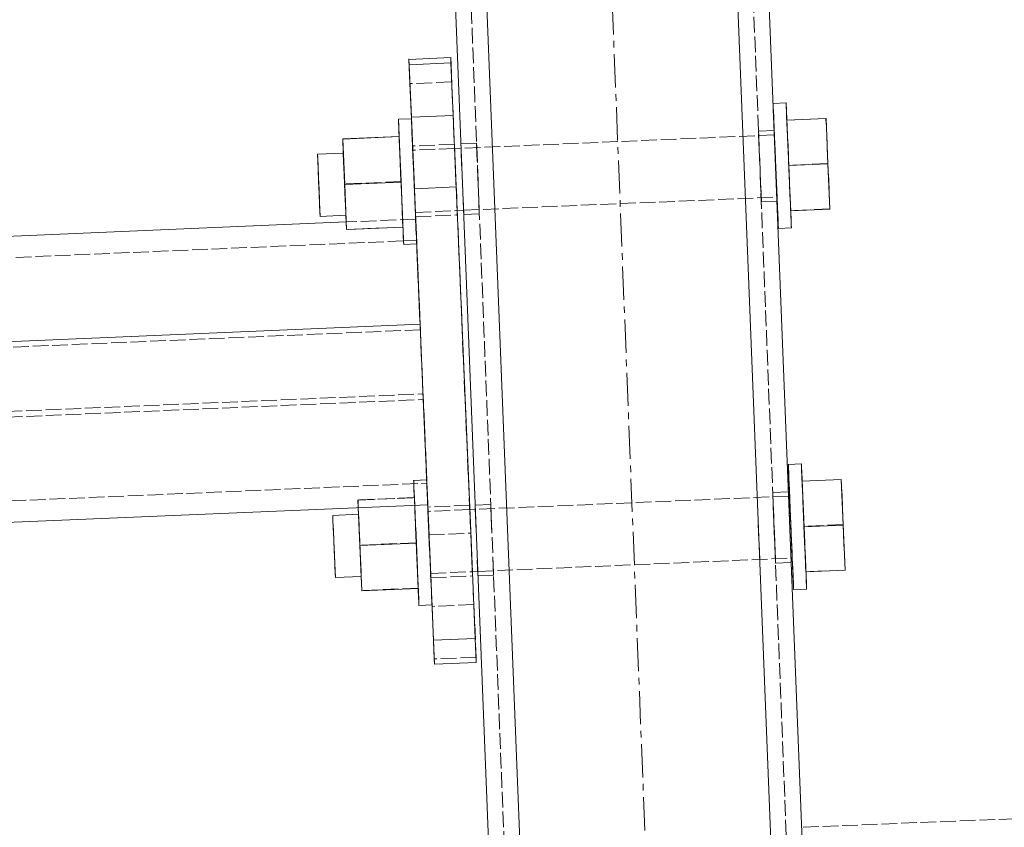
# Model space of a CAD drawing. Header units: millimetres. Extents: x -15129 to 9171, y -18789 to 5877.
# Tile 208 of 256: x -8928 to -8740, y -2895 to -2741. Entities that reach past the tile are written whole.
import ezdxf

# ---------------------------------------------------------------- set-up
doc = ezdxf.new("R2010")
doc.units = ezdxf.units.MM
doc.linetypes.add('ACAD_ISO02W100', pattern=[15, 12, -3])
doc.linetypes.add('CENTER', pattern=[50.8, 31.75, -6.35, 6.35, -6.35])
for name, color, linetype in [('AS_Belki', 145, 'Continuous'), ('AS_Blachy', 30, 'Continuous'), ('AS_Sciany betonowe', 252, 'Continuous'), ('AS_Sruby', 9, 'Continuous')]:
    doc.layers.add(name, color=color, linetype=linetype)

msp = doc.modelspace()

# ---------------------------------------------------------------- linework, layer by layer
at = {"color": 5, "linetype": 'CENTER', "lineweight": 13, "ltscale": 0.2}
msp.add_line((-8901.04, -544.33, -8591.48), (-8771.97, -3818.38, 51965.58), dxfattribs=at)
at = {"layer": 'AS_Belki', "color": 145, "linetype": 'Continuous', "lineweight": 13, "ltscale": 0.25}
for p, q in [((-8777.93, -3057.92), (-8858.55, -1012.88)), ((-8852.55, -1012.65), (-8772.17, -3051.69)), ((-8912.51, -1015.01), (-8832.12, -3054.05)), ((-8825.89, -3059.81), (-8906.51, -1014.77)), ((-8865.47, -2779.42), (-9723.66, -2815.81)), ((-8851.33, -2798.97), (-9732.8, -2836.34)), ((-8849.87, -2833.5), (-8850.6, -2816.24)), ((-9731.34, -2870.88), (-8849.87, -2833.5))]:
    msp.add_line(p, q, dxfattribs=at)
at = {"layer": 'AS_Belki', "color": 84, "linetype": 'ACAD_ISO02W100', "lineweight": 13, "ltscale": 0.25}
for p, q in [((-8855.55, -1012.76), (-8775.17, -3051.8)), ((-8909.51, -1014.89), (-8829.12, -3053.93)), ((-8783.59, -2761.95), (-8786.59, -2762.07)), ((-8786.56, -2762.9), (-8786.59, -2762.07)), ((-8786.56, -2762.9), (-8786.59, -2762.07)), ((-8786.59, -2762.07), (-8786.56, -2762.79)), ((-8786.39, -2767.05), (-8786.56, -2762.79)), ((-8786.56, -2762.9), (-8786.46, -2765.32)), ((-8783.59, -2761.95), (-8783.56, -2762.67)), ((-8783.56, -2762.77), (-8783.59, -2761.95)), ((-8783.56, -2762.67), (-8783.39, -2766.93)), ((-8783.46, -2765.19), (-8783.56, -2762.77)), ((-8840.54, -2764.36), (-8843.54, -2764.49)), ((-8843.54, -2764.49), (-8843.51, -2765.21)), ((-8843.54, -2764.49), (-8843.5, -2765.31)), ((-8843.34, -2769.47), (-8843.51, -2765.21)), ((-8840.54, -2764.36), (-8840.51, -2765.08)), ((-8840.54, -2764.36), (-8840.51, -2765.19)), ((-8840.51, -2765.08), (-8840.34, -2769.34)), ((-8786.18, -2772.36), (-8786.39, -2767.05)), ((-8840.34, -2769.34), (-8840.04, -2777.07)), ((-8786.25, -2770.62), (-8786.09, -2774.78)), ((-8786.05, -2775.6), (-8786.18, -2772.36)), ((-8783.18, -2772.23), (-8783.06, -2775.48)), ((-8843, -2778.02), (-8843.13, -2774.77)), ((-8840.13, -2774.65), (-8840.01, -2777.89)), ((-8786.05, -2775.6), (-8786.09, -2774.78)), ((-8786.09, -2774.78), (-8786.08, -2774.88)), ((-8786.08, -2774.88), (-8786.05, -2775.6)), ((-8783.09, -2774.76), (-8783.09, -2774.65)), ((-8783.06, -2775.48), (-8783.09, -2774.76)), ((-8786.05, -2775.6), (-8783.06, -2775.48)), ((-8843.04, -2777.19), (-8843.03, -2777.3)), ((-8843.03, -2777.3), (-8843, -2778.02)), ((-8843, -2778.02), (-8840.01, -2777.89)), ((-8840.04, -2777.07), (-8840.01, -2777.89)), ((-8840.03, -2777.17), (-8840.04, -2777.07)), ((-8840.01, -2777.89), (-8840.03, -2777.17)), ((-8852.19, -2778.86), (-8865.47, -2779.42)), ((-8850.73, -2813.39), (-8852.19, -2778.86)), ((-8851.99, -2783.61), (-8852.19, -2778.86)), ((-8854.51, -2783.06), (-9730.98, -2820.22)), ((-8852.02, -2782.96), (-8854.51, -2783.06)), ((-8852.02, -2782.96), (-8851.99, -2783.61)), ((-8852.02, -2782.96), (-8851.28, -2800.05)), ((-8851.33, -2798.97), (-8851.99, -2783.61)), ((-8851.28, -2800.05), (-9732.75, -2837.42)), ((-9732.23, -2849.69), (-8850.78, -2812.31)), ((-8850.04, -2829.4), (-8850.78, -2812.31)), ((-9732.2, -2850.77), (-8850.73, -2813.39)), ((-8849.87, -2833.5), (-8850.73, -2813.39)), ((-9731.51, -2866.78), (-8850.04, -2829.4)), ((-8780.87, -2831.03), (-8783.86, -2831.16)), ((-8783.83, -2831.98), (-8783.86, -2831.16)), ((-8783.86, -2831.16), (-8783.84, -2831.87)), ((-8780.83, -2831.85), (-8780.87, -2831.03)), ((-8780.84, -2831.75), (-8780.87, -2831.03)), ((-8837.82, -2833.44), (-8840.81, -2833.57)), ((-8837.79, -2834.16), (-8837.82, -2833.44)), ((-8837.82, -2833.44), (-8837.78, -2834.27)), ((-8786.36, -2843.99), (-8786.83, -2832.11)), ((-8783.67, -2836.13), (-8783.84, -2831.87)), ((-8783.36, -2843.86), (-8783.83, -2831.98)), ((-8780.84, -2831.75), (-8780.67, -2836.01)), ((-8780.74, -2834.27), (-8780.83, -2831.85)), ((-8840.81, -2833.57), (-8840.78, -2834.39)), ((-8840.81, -2833.57), (-8840.78, -2834.29)), ((-8840.62, -2838.55), (-8840.78, -2834.29)), ((-8840.78, -2834.39), (-8840.69, -2836.81)), ((-8837.79, -2834.16), (-8837.62, -2838.42)), ((-8783.53, -2839.7), (-8783.74, -2834.4)), ((-8783.53, -2839.7), (-8783.36, -2843.86)), ((-8783.46, -2841.44), (-8783.33, -2844.68)), ((-8780.46, -2841.31), (-8780.33, -2844.56)), ((-8840.28, -2847.1), (-8840.41, -2843.85)), ((-8837.41, -2843.73), (-8837.28, -2846.97)), ((-8783.36, -2843.86), (-8783.36, -2843.96)), ((-8783.36, -2843.96), (-8783.33, -2844.68)), ((-8783.33, -2844.68), (-8780.33, -2844.56)), ((-8780.36, -2843.84), (-8780.37, -2843.73)), ((-8780.33, -2844.56), (-8780.36, -2843.84)), ((-8840.31, -2846.28), (-8840.31, -2846.38)), ((-8840.31, -2846.38), (-8840.28, -2847.1)), ((-8837.31, -2846.25), (-8837.32, -2846.15)), ((-8837.31, -2846.25), (-8837.28, -2846.97)), ((-8840.28, -2847.1), (-8837.28, -2846.97))]:
    msp.add_line(p, q, dxfattribs=at)
at = {"layer": 'AS_Blachy', "color": 145, "linetype": 'Continuous', "lineweight": 13, "ltscale": 0.25}
for p, q in [((-8845.49, -2747.98), (-8853.48, -2748.32)), ((-8853.43, -2749.35), (-8853.48, -2748.19)), ((-8853.48, -2748.19), (-8853.48, -2748.32)), ((-8853.48, -2748.32), (-8853.28, -2752.96)), ((-8845.44, -2749.01), (-8845.49, -2747.98)), ((-8853.43, -2749.35), (-8845.44, -2749.01)), ((-8853, -2759.4), (-8853.43, -2749.35)), ((-8845.01, -2759.06), (-8845.44, -2749.01)), ((-8853.28, -2752.96), (-8853, -2759.68)), ((-8853, -2759.4), (-8845.01, -2759.06)), ((-8852.74, -2765.49), (-8853, -2759.4)), ((-8844.75, -2765.15), (-8845.01, -2759.06)), ((-8852.42, -2773.06), (-8852.74, -2765.49)), ((-8844.56, -2769.67), (-8844.75, -2765.15)), ((-8844.43, -2772.73), (-8844.56, -2769.67)), ((-8844.43, -2772.73), (-8852.42, -2773.06)), ((-8850.6, -2816.24), (-8852.42, -2773.06)), ((-8841.65, -2838.59), (-8844.43, -2772.73)), ((-8848.78, -2859.41), (-8849.87, -2833.5)), ((-8840.78, -2859.07), (-8841.65, -2838.59)), ((-8849.06, -2852.96), (-8849.06, -2852.79)), ((-8849.06, -2852.96), (-8848.63, -2863.01)), ((-8848.78, -2859.41), (-8840.78, -2859.07)), ((-8848.58, -2864.04), (-8848.78, -2859.41)), ((-8840.59, -2863.7), (-8840.78, -2859.07)), ((-8848.63, -2863.01), (-8848.58, -2864.04)), ((-8848.58, -2864.04), (-8840.59, -2863.7))]:
    msp.add_line(p, q, dxfattribs=at)
at = {"layer": 'AS_Blachy', "color": 84, "linetype": 'ACAD_ISO02W100', "lineweight": 13, "ltscale": 0.25}
for p, q in [((-8845.49, -2747.98), (-8845.29, -2752.62)), ((-8845.29, -2752.62), (-8853.28, -2752.96)), ((-8841.65, -2838.96), (-8845.29, -2752.62)), ((-8852.19, -2778.86), (-8853, -2759.68)), ((-8852.78, -2764.88), (-8852.74, -2765.6)), ((-8852.64, -2768.12), (-8852.78, -2764.88)), ((-8844.78, -2764.54), (-8852.77, -2764.88)), ((-8852.74, -2765.6), (-8852.56, -2769.86)), ((-8844.78, -2764.54), (-8844.75, -2765.26)), ((-8844.76, -2765.01), (-8844.78, -2764.54)), ((-8844.65, -2767.79), (-8844.76, -2765.01)), ((-8844.75, -2765.26), (-8844.57, -2769.52)), ((-8852.41, -2773.43), (-8852.64, -2768.12)), ((-8844.42, -2773.09), (-8844.65, -2767.79)), ((-8852.56, -2769.86), (-8852.34, -2775.16)), ((-8844.57, -2769.52), (-8844.34, -2774.83)), ((-8844.24, -2777.29), (-8844.42, -2773.09)), ((-8852.23, -2777.69), (-8852.41, -2773.43)), ((-8844.34, -2774.83), (-8844.21, -2778.07)), ((-8852.34, -2775.16), (-8852.2, -2778.41)), ((-8852.2, -2778.41), (-8852.23, -2777.69)), ((-8852.2, -2778.41), (-8844.21, -2778.07)), ((-8844.24, -2777.29), (-8844.24, -2777.35)), ((-8844.21, -2778.07), (-8844.24, -2777.35)), ((-8852.19, -2778.86), (-8852.02, -2782.96)), ((-8850.08, -2828.75), (-8850.73, -2813.39)), ((-8850.08, -2828.75), (-8850.06, -2829.41)), ((-8849.95, -2831.9), (-8850.06, -2829.41)), ((-8849.88, -2833.5), (-8849.64, -2839.3)), ((-8841.87, -2833.61), (-8849.86, -2833.95)), ((-8849.86, -2833.95), (-8849.83, -2834.67)), ((-8849.86, -2833.95), (-8849.72, -2837.2)), ((-8849.83, -2834.67), (-8849.65, -2838.93)), ((-8841.83, -2834.33), (-8841.87, -2833.61)), ((-8841.85, -2834.08), (-8841.87, -2833.61)), ((-8841.73, -2836.86), (-8841.85, -2834.08)), ((-8841.65, -2838.59), (-8841.83, -2834.33)), ((-8849.72, -2837.2), (-8849.5, -2842.5)), ((-8841.5, -2842.16), (-8841.73, -2836.86)), ((-8849.65, -2838.93), (-8849.42, -2844.24)), ((-8849.64, -2839.3), (-8841.65, -2838.96)), ((-8841.43, -2843.9), (-8841.65, -2838.59)), ((-8841.65, -2838.96), (-8841.32, -2846.53)), ((-8849.64, -2839.3), (-8849.32, -2846.87)), ((-8849.5, -2842.5), (-8849.32, -2846.76)), ((-8841.33, -2846.36), (-8841.5, -2842.16)), ((-8849.42, -2844.24), (-8849.28, -2847.48)), ((-8841.29, -2847.14), (-8841.43, -2843.9)), ((-8841.32, -2846.42), (-8841.33, -2846.36)), ((-8841.29, -2847.14), (-8841.32, -2846.42)), ((-8841.32, -2846.53), (-8841.06, -2852.62)), ((-8849.32, -2846.76), (-8849.28, -2847.48)), ((-8849.32, -2846.87), (-8849.06, -2852.79)), ((-8849.28, -2847.48), (-8841.29, -2847.14)), ((-8841.06, -2852.62), (-8849.06, -2852.96)), ((-8841.06, -2852.62), (-8840.63, -2862.67)), ((-8840.63, -2862.67), (-8848.63, -2863.01)), ((-8840.63, -2862.67), (-8840.59, -2863.7))]:
    msp.add_line(p, q, dxfattribs=at)
at = {"layer": 'AS_Sciany betonowe', "color": 145, "linetype": 'ACAD_ISO02W100', "lineweight": 13, "ltscale": 0.25}
msp.add_line((-8733.84, -2893.42), (-8778.34, -2895.21), dxfattribs=at)
at = {"layer": 'AS_Sruby', "color": 84, "linetype": 'ACAD_ISO02W100', "lineweight": 13, "ltscale": 0.25}
for p, q in [((-8783.81, -2756.74), (-8783.8, -2756.83)), ((-8783.81, -2756.74), (-8783.79, -2757.12)), ((-8783.8, -2756.74), (-8783.81, -2756.74)), ((-8783.8, -2756.83), (-8783.78, -2757.37)), ((-8783.79, -2757.12), (-8783.76, -2757.94)), ((-8783.78, -2757.37), (-8783.74, -2758.35)), ((-8783.76, -2757.94), (-8783.7, -2759.17)), ((-8781.29, -2757.01), (-8781.31, -2756.64)), ((-8781.26, -2757.83), (-8781.29, -2757.01)), ((-8781.21, -2759.07), (-8781.26, -2757.83)), ((-8852.98, -2760.05), (-8853, -2759.68)), ((-8852.97, -2760.31), (-8852.99, -2759.76)), ((-8783.74, -2758.35), (-8783.69, -2759.31)), ((-8783.7, -2759.17), (-8783.64, -2760.77)), ((-8781.14, -2760.67), (-8781.21, -2759.07)), ((-8781.17, -2759.92), (-8780.8, -2768.57)), ((-8781.17, -2759.92), (-8781.17, -2759.96)), ((-8781.17, -2759.96), (-8780.8, -2768.64)), ((-8773.31, -2768.25), (-8773.68, -2759.6)), ((-8852.95, -2760.87), (-8852.98, -2760.05)), ((-8852.93, -2761.28), (-8852.97, -2760.31)), ((-8852.9, -2762.11), (-8852.95, -2760.87)), ((-8852.87, -2762.66), (-8852.93, -2761.28)), ((-8783.64, -2760.77), (-8783.63, -2760.91)), ((-8781.06, -2762.57), (-8781.14, -2760.67)), ((-8855.36, -2763.02), (-8855.33, -2763.81)), ((-8854.99, -2771.71), (-8855.36, -2763.07)), ((-8852.83, -2763.71), (-8852.9, -2762.11)), ((-8852.79, -2764.38), (-8852.87, -2762.66)), ((-8852.75, -2765.61), (-8852.83, -2763.71)), ((-8783.56, -2762.77), (-8843.5, -2765.31)), ((-8783.55, -2762.77), (-8783.47, -2764.82)), ((-8783.52, -2763.53), (-8783.55, -2762.77)), ((-8783.54, -2762.91), (-8783.55, -2762.77)), ((-8783.5, -2763.94), (-8783.54, -2762.91)), ((-8783.45, -2765.08), (-8783.52, -2763.53)), ((-8780.97, -2764.71), (-8781.06, -2762.57)), ((-8855.33, -2763.81), (-8855.25, -2765.72)), ((-8852.71, -2766.38), (-8852.79, -2764.38)), ((-8852.66, -2767.75), (-8852.75, -2765.61)), ((-8844.74, -2765.36), (-8852.74, -2765.7)), ((-8783.43, -2765.69), (-8783.5, -2763.94)), ((-8783.47, -2764.82), (-8783.37, -2767.1)), ((-8783.36, -2767.18), (-8783.45, -2765.08)), ((-8780.87, -2767), (-8780.97, -2764.71)), ((-8866.03, -2766.27), (-8865.78, -2772.17)), ((-8866, -2767.03), (-8866.03, -2766.27)), ((-8866.02, -2766.41), (-8866.03, -2766.27)), ((-8865.98, -2767.44), (-8866.02, -2766.41)), ((-8865.93, -2768.58), (-8866, -2767.03)), ((-8865.91, -2769.19), (-8865.98, -2767.44)), ((-8855.25, -2765.72), (-8855.15, -2767.85)), ((-8852.74, -2765.7), (-8852.71, -2766.46)), ((-8852.74, -2765.7), (-8852.73, -2765.85)), ((-8852.73, -2765.85), (-8852.69, -2766.88)), ((-8852.62, -2768.58), (-8852.71, -2766.38)), ((-8852.71, -2766.46), (-8852.64, -2768.01)), ((-8852.69, -2766.88), (-8852.62, -2768.63)), ((-8783.33, -2767.91), (-8783.43, -2765.69)), ((-8783.37, -2767.1), (-8783.27, -2769.45)), ((-8780.77, -2769.34), (-8780.87, -2767)), ((-8865.84, -2770.68), (-8865.93, -2768.58)), ((-8865.81, -2771.4), (-8865.91, -2769.19)), ((-8855.15, -2767.85), (-8855.06, -2770.14)), ((-8852.56, -2770.04), (-8852.66, -2767.75)), ((-8852.64, -2768.01), (-8852.55, -2770.11)), ((-8852.62, -2768.63), (-8852.52, -2770.84)), ((-8783.23, -2770.24), (-8783.33, -2767.91)), ((-8773.31, -2768.25), (-8780.8, -2768.57)), ((-8780.8, -2768.57), (-8780.43, -2777.25)), ((-8780.8, -2768.64), (-8780.43, -2777.29)), ((-8780.67, -2771.67), (-8780.77, -2769.34)), ((-8772.94, -2776.93), (-8773.31, -2768.25)), ((-8865.74, -2773.01), (-8865.84, -2770.68)), ((-8855.06, -2770.14), (-8854.96, -2772.49)), ((-8852.46, -2772.38), (-8852.56, -2770.04)), ((-8852.55, -2770.11), (-8852.45, -2772.45)), ((-8852.52, -2770.84), (-8852.43, -2773.17)), ((-8783.27, -2769.45), (-8783.17, -2771.77)), ((-8783.17, -2771.73), (-8783.26, -2769.51)), ((-8783.15, -2772.34), (-8783.23, -2770.24)), ((-8865.71, -2773.74), (-8865.81, -2771.4)), ((-8854.99, -2771.71), (-8865.78, -2772.17)), ((-8865.78, -2772.17), (-8865.53, -2778.15)), ((-8854.62, -2780.4), (-8854.99, -2771.71)), ((-8854.62, -2780.43), (-8854.98, -2771.79)), ((-8854.96, -2772.49), (-8854.86, -2774.81)), ((-8852.36, -2774.7), (-8852.46, -2772.38)), ((-8852.45, -2772.45), (-8852.36, -2774.66)), ((-8852.43, -2773.17), (-8852.34, -2775.28)), ((-8783.09, -2773.48), (-8783.17, -2771.73)), ((-8783.17, -2771.77), (-8783.08, -2773.97)), ((-8783.08, -2773.89), (-8783.15, -2772.34)), ((-8780.58, -2773.87), (-8780.67, -2771.67)), ((-8865.62, -2775.84), (-8865.71, -2773.74)), ((-8854.86, -2774.81), (-8854.77, -2777.01)), ((-8852.36, -2774.66), (-8852.29, -2776.41)), ((-8852.27, -2776.91), (-8852.36, -2774.7)), ((-8843.04, -2777.19), (-8783.09, -2774.65)), ((-8783.05, -2774.51), (-8783.09, -2773.48)), ((-8783.05, -2774.65), (-8783.08, -2773.89)), ((-8783.08, -2773.97), (-8783.05, -2774.68)), ((-8780.49, -2775.87), (-8780.58, -2773.87)), ((-8865.56, -2777.39), (-8865.62, -2775.84)), ((-8852.34, -2775.28), (-8852.27, -2776.82)), ((-8852.23, -2777.68), (-8852.32, -2775.54)), ((-8852.29, -2776.41), (-8852.24, -2777.44)), ((-8852.27, -2776.82), (-8852.24, -2777.58)), ((-8852.18, -2778.91), (-8852.27, -2776.91)), ((-8780.42, -2777.59), (-8780.49, -2775.87)), ((-8772.94, -2776.93), (-8780.43, -2777.25)), ((-8772.94, -2776.97), (-8772.94, -2776.93)), ((-8865.53, -2778.15), (-8865.56, -2777.39)), ((-8865.53, -2778.15), (-8865.53, -2778)), ((-8854.77, -2777.01), (-8854.68, -2779.01)), ((-8852.24, -2777.44), (-8852.24, -2777.58)), ((-8852.23, -2777.58), (-8844.24, -2777.25)), ((-8780.43, -2777.25), (-8780.43, -2777.29)), ((-8780.36, -2778.97), (-8780.42, -2777.59)), ((-8854.62, -2780.4), (-8865.41, -2780.85)), ((-8854.68, -2779.01), (-8854.62, -2780.46)), ((-8854.62, -2780.43), (-8854.62, -2780.4)), ((-8852.11, -2780.63), (-8852.18, -2778.91)), ((-8852.05, -2782.01), (-8852.11, -2780.63)), ((-8780.32, -2779.94), (-8780.36, -2778.97)), ((-8780.3, -2780.49), (-8780.32, -2779.94)), ((-8780.29, -2780.57), (-8780.3, -2780.49)), ((-8852.01, -2782.98), (-8852.05, -2782.01)), ((-8852, -2783.24), (-8852.03, -2782.42)), ((-8851.99, -2783.53), (-8852.01, -2782.98)), ((-8851.98, -2783.61), (-8851.99, -2783.53)), ((-8778.38, -2826.08), (-8778.39, -2825.71)), ((-8778.34, -2826.9), (-8778.38, -2826.08)), ((-8778.29, -2828.14), (-8778.34, -2826.9)), ((-8850.08, -2828.75), (-8852.58, -2828.86)), ((-8852.58, -2828.86), (-8852.57, -2828.94)), ((-8852.58, -2828.86), (-8852.56, -2829.23)), ((-8852.57, -2828.94), (-8852.55, -2829.48)), ((-8852.56, -2829.23), (-8852.55, -2829.46)), ((-8852.55, -2829.46), (-8852.53, -2830.05)), ((-8852.55, -2829.48), (-8852.55, -2829.51)), ((-8852.55, -2829.51), (-8852.51, -2830.46)), ((-8850.07, -2828.84), (-8850.08, -2828.75)), ((-8850.06, -2829.12), (-8850.08, -2828.75)), ((-8850.05, -2829.38), (-8850.07, -2828.84)), ((-8850.03, -2829.94), (-8850.06, -2829.12)), ((-8850.05, -2829.38), (-8850.05, -2829.4)), ((-8850.01, -2830.36), (-8850.05, -2829.4)), ((-8778.22, -2829.74), (-8778.29, -2828.14)), ((-8778.25, -2828.99), (-8778.25, -2829.03)), ((-8778.25, -2829.03), (-8777.88, -2837.71)), ((-8770.39, -2837.32), (-8770.76, -2828.68)), ((-8852.53, -2830.05), (-8852.48, -2831.28)), ((-8852.51, -2830.46), (-8852.45, -2831.84)), ((-8852.48, -2831.28), (-8852.44, -2832.1)), ((-8849.98, -2831.18), (-8850.03, -2829.94)), ((-8849.95, -2831.73), (-8850.01, -2830.36)), ((-8849.91, -2832.78), (-8849.98, -2831.18)), ((-8778.14, -2831.64), (-8778.22, -2829.74)), ((-8852.44, -2832.14), (-8863.23, -2832.6)), ((-8863.23, -2832.6), (-8863.17, -2834.07)), ((-8863.23, -2832.6), (-8863.22, -2832.63)), ((-8863.22, -2832.63), (-8852.43, -2832.18)), ((-8863.22, -2832.63), (-8863.16, -2834.07)), ((-8852.37, -2833.56), (-8852.45, -2831.84)), ((-8852.44, -2832.1), (-8852.41, -2832.88)), ((-8852.07, -2840.79), (-8852.44, -2832.14)), ((-8852.43, -2832.18), (-8852.44, -2832.14)), ((-8852.37, -2833.61), (-8852.43, -2832.18)), ((-8852.41, -2832.88), (-8852.38, -2833.58)), ((-8849.88, -2833.45), (-8849.95, -2831.73)), ((-8849.83, -2834.68), (-8849.91, -2832.78)), ((-8849.88, -2833.45), (-8849.87, -2833.5)), ((-8780.83, -2831.85), (-8840.78, -2834.39)), ((-8780.64, -2831.84), (-8780.55, -2833.89)), ((-8780.6, -2832.6), (-8780.63, -2831.84)), ((-8780.63, -2831.99), (-8780.63, -2831.84)), ((-8780.58, -2833.01), (-8780.63, -2831.99)), ((-8780.51, -2834.77), (-8780.58, -2833.01)), ((-8778.05, -2833.78), (-8778.14, -2831.64)), ((-8778.13, -2831.86), (-8777.89, -2837.64)), ((-8863.11, -2835.34), (-8862.86, -2841.24)), ((-8863.08, -2836.1), (-8863.11, -2835.34)), ((-8863.11, -2835.48), (-8863.11, -2835.34)), ((-8852.38, -2833.58), (-8852.33, -2834.79)), ((-8852.37, -2833.56), (-8852.37, -2833.61)), ((-8852.06, -2840.86), (-8852.37, -2833.61)), ((-8852.33, -2834.79), (-8852.24, -2836.93)), ((-8849.79, -2835.45), (-8849.87, -2833.5)), ((-8849.74, -2836.82), (-8849.83, -2834.68)), ((-8841.82, -2834.44), (-8849.82, -2834.78)), ((-8849.82, -2834.78), (-8849.79, -2835.54)), ((-8849.82, -2834.78), (-8849.82, -2834.92)), ((-8849.82, -2834.92), (-8849.77, -2835.95)), ((-8780.55, -2833.89), (-8780.45, -2836.17)), ((-8780.44, -2836.25), (-8780.53, -2834.15)), ((-8780.42, -2836.98), (-8780.51, -2834.77)), ((-8777.95, -2836.07), (-8778.05, -2833.78)), ((-8863.06, -2836.51), (-8863.11, -2835.48)), ((-8862.99, -2838.26), (-8863.06, -2836.51)), ((-8852.24, -2836.93), (-8852.14, -2839.21)), ((-8849.79, -2835.54), (-8849.72, -2837.08)), ((-8849.77, -2835.95), (-8849.7, -2837.7)), ((-8849.64, -2839.11), (-8849.74, -2836.82)), ((-8849.72, -2837.08), (-8849.63, -2839.19)), ((-8780.45, -2836.17), (-8780.35, -2838.52)), ((-8780.34, -2838.59), (-8780.44, -2836.25)), ((-8780.32, -2839.31), (-8780.42, -2836.98)), ((-8777.85, -2838.42), (-8777.95, -2836.07)), ((-8862.92, -2839.75), (-8863.01, -2837.65)), ((-8862.9, -2840.48), (-8862.99, -2838.26)), ((-8849.7, -2837.7), (-8849.61, -2839.91)), ((-8849.54, -2841.46), (-8849.64, -2839.11)), ((-8780.35, -2838.52), (-8780.25, -2840.84)), ((-8780.25, -2840.8), (-8780.34, -2838.59)), ((-8770.39, -2837.32), (-8777.89, -2837.64)), ((-8777.89, -2837.64), (-8777.52, -2846.32)), ((-8777.88, -2837.71), (-8777.51, -2846.36)), ((-8777.76, -2840.74), (-8777.85, -2838.42)), ((-8770.02, -2846.01), (-8770.39, -2837.4)), ((-8862.82, -2842.08), (-8862.92, -2839.75)), ((-8862.8, -2842.81), (-8862.9, -2840.48)), ((-8852.07, -2840.79), (-8862.86, -2841.24)), ((-8852.14, -2839.21), (-8852.04, -2841.56)), ((-8851.7, -2849.47), (-8852.07, -2840.79)), ((-8849.63, -2839.19), (-8849.54, -2841.52)), ((-8849.61, -2839.91), (-8849.51, -2842.25)), ((-8780.23, -2841.41), (-8780.32, -2839.31)), ((-8780.18, -2842.55), (-8780.25, -2840.8)), ((-8780.25, -2840.84), (-8780.16, -2843.05)), ((-8777.66, -2842.94), (-8777.76, -2840.74)), ((-8862.86, -2841.24), (-8862.61, -2847.22)), ((-8862.73, -2844.3), (-8862.82, -2842.08)), ((-8862.71, -2844.91), (-8862.8, -2842.81)), ((-8852.04, -2841.56), (-8851.94, -2843.88)), ((-8849.44, -2843.78), (-8849.54, -2841.46)), ((-8849.54, -2841.52), (-8849.44, -2843.73)), ((-8849.51, -2842.25), (-8849.42, -2844.35)), ((-8849.4, -2844.61), (-8849.5, -2842.33)), ((-8780.16, -2842.96), (-8780.23, -2841.41)), ((-8780.13, -2843.58), (-8780.18, -2842.55)), ((-8862.66, -2846.05), (-8862.73, -2844.3)), ((-8851.94, -2843.88), (-8851.85, -2846.09)), ((-8849.44, -2843.73), (-8849.37, -2845.49)), ((-8849.35, -2845.98), (-8849.44, -2843.78)), ((-8849.42, -2844.35), (-8849.35, -2845.9)), ((-8840.31, -2846.28), (-8780.37, -2843.73)), ((-8780.13, -2843.72), (-8780.16, -2842.96)), ((-8780.16, -2843.05), (-8780.13, -2843.75)), ((-8780.13, -2843.72), (-8780.13, -2843.58)), ((-8777.58, -2844.94), (-8777.66, -2842.94)), ((-8862.64, -2846.46), (-8862.71, -2844.91)), ((-8862.61, -2847.08), (-8862.66, -2846.05)), ((-8862.61, -2847.22), (-8862.64, -2846.46)), ((-8851.85, -2846.09), (-8851.76, -2848.09)), ((-8849.37, -2845.49), (-8849.33, -2846.51)), ((-8849.35, -2845.9), (-8849.32, -2846.66)), ((-8849.27, -2847.98), (-8849.35, -2845.98)), ((-8849.33, -2846.51), (-8849.32, -2846.66)), ((-8849.32, -2846.66), (-8841.32, -2846.32)), ((-8777.5, -2846.66), (-8777.58, -2844.94)), ((-8770.02, -2846.01), (-8777.52, -2846.32)), ((-8777.52, -2846.32), (-8777.51, -2846.36)), ((-8770.02, -2846.04), (-8770.02, -2846.01)), ((-8851.76, -2848.09), (-8851.7, -2849.53)), ((-8849.23, -2848.65), (-8849.31, -2846.75)), ((-8849.19, -2849.7), (-8849.27, -2847.98)), ((-8777.45, -2848.04), (-8777.5, -2846.66)), ((-8777.4, -2849.02), (-8777.45, -2848.04)), ((-8851.7, -2849.47), (-8862.49, -2849.93)), ((-8851.7, -2849.51), (-8851.7, -2849.47)), ((-8849.16, -2850.26), (-8849.23, -2848.65)), ((-8849.13, -2851.08), (-8849.19, -2849.7)), ((-8849.11, -2851.49), (-8849.16, -2850.26)), ((-8777.38, -2849.56), (-8777.4, -2849.02)), ((-8777.38, -2849.64), (-8777.38, -2849.56)), ((-8849.09, -2852.06), (-8849.13, -2851.08)), ((-8849.08, -2852.31), (-8849.11, -2851.49)), ((-8849.07, -2852.6), (-8849.09, -2852.06)), ((-8849.06, -2852.68), (-8849.08, -2852.31)), ((-8849.06, -2852.68), (-8849.07, -2852.6))]:
    msp.add_line(p, q, dxfattribs=at)
at = {"layer": 'AS_Sruby', "color": 145, "linetype": 'Continuous', "lineweight": 13, "ltscale": 0.25}
for p, q in [((-8781.31, -2756.64), (-8783.8, -2756.74)), ((-8781.3, -2756.72), (-8781.31, -2756.64)), ((-8781.28, -2757.27), (-8781.3, -2756.72)), ((-8781.24, -2758.24), (-8781.28, -2757.27)), ((-8853, -2759.68), (-8855.49, -2759.78)), ((-8855.49, -2759.78), (-8855.49, -2759.87)), ((-8855.49, -2759.78), (-8855.48, -2760.16)), ((-8855.49, -2759.87), (-8855.47, -2760.41)), ((-8852.99, -2759.76), (-8853, -2759.68)), ((-8783.69, -2759.31), (-8783.68, -2759.73)), ((-8783.68, -2759.73), (-8783.6, -2761.45)), ((-8781.18, -2759.62), (-8781.24, -2758.24)), ((-8781.11, -2761.34), (-8781.18, -2759.62)), ((-8773.68, -2759.6), (-8781.17, -2759.92)), ((-8781.16, -2759.96), (-8773.67, -2759.64)), ((-8773.67, -2759.64), (-8773.68, -2759.6)), ((-8773.3, -2768.32), (-8773.67, -2759.64)), ((-8855.48, -2760.16), (-8855.44, -2760.98)), ((-8855.47, -2760.41), (-8855.42, -2761.39)), ((-8855.44, -2760.98), (-8855.39, -2762.21)), ((-8855.42, -2761.39), (-8855.37, -2762.77)), ((-8783.63, -2760.91), (-8783.56, -2762.68)), ((-8783.6, -2761.45), (-8783.52, -2763.45)), ((-8781.02, -2763.34), (-8781.11, -2761.34)), ((-8855.36, -2763.07), (-8866.15, -2763.52)), ((-8866.15, -2763.52), (-8866.03, -2766.27)), ((-8866.15, -2763.52), (-8866.14, -2763.56)), ((-8866.14, -2763.56), (-8855.35, -2763.1)), ((-8866.14, -2763.56), (-8865.77, -2772.24)), ((-8855.39, -2762.21), (-8855.36, -2763.02)), ((-8855.37, -2762.77), (-8855.29, -2764.49)), ((-8855.35, -2763.1), (-8855.36, -2763.07)), ((-8854.98, -2771.79), (-8855.35, -2763.1)), ((-8783.56, -2762.68), (-8783.55, -2762.77)), ((-8783.52, -2763.45), (-8783.42, -2765.65)), ((-8780.93, -2765.54), (-8781.02, -2763.34)), ((-8855.29, -2764.49), (-8855.21, -2766.49)), ((-8843.5, -2765.31), (-8844.74, -2765.36)), ((-8780.83, -2767.86), (-8780.93, -2765.54)), ((-8866.03, -2766.27), (-8870.97, -2766.48)), ((-8870.97, -2766.48), (-8870.94, -2767.24)), ((-8870.97, -2766.48), (-8870.97, -2766.62)), ((-8870.97, -2766.62), (-8870.92, -2767.65)), ((-8870.94, -2767.24), (-8870.87, -2768.79)), ((-8855.21, -2766.49), (-8855.11, -2768.69)), ((-8783.42, -2765.65), (-8783.33, -2767.97)), ((-8783.26, -2769.51), (-8783.36, -2767.18)), ((-8870.92, -2767.65), (-8870.85, -2769.4)), ((-8870.87, -2768.79), (-8870.78, -2770.89)), ((-8870.85, -2769.4), (-8870.76, -2771.61)), ((-8855.11, -2768.69), (-8855.01, -2771.01)), ((-8852.52, -2770.9), (-8852.62, -2768.58)), ((-8783.33, -2767.97), (-8783.23, -2770.32)), ((-8780.73, -2770.21), (-8780.83, -2767.86)), ((-8780.8, -2768.64), (-8773.3, -2768.32)), ((-8772.94, -2776.97), (-8773.3, -2768.32)), ((-8870.78, -2770.89), (-8870.68, -2773.22)), ((-8855.01, -2771.01), (-8854.91, -2773.36)), ((-8852.42, -2773.25), (-8852.52, -2770.9)), ((-8783.23, -2770.32), (-8783.13, -2772.61)), ((-8780.63, -2772.5), (-8780.73, -2770.21)), ((-8870.76, -2771.61), (-8870.66, -2773.95)), ((-8865.77, -2772.24), (-8854.98, -2771.79)), ((-8865.77, -2772.24), (-8865.41, -2780.89)), ((-8865.65, -2775.22), (-8865.74, -2773.01)), ((-8783.13, -2772.61), (-8783.04, -2774.74)), ((-8780.54, -2774.64), (-8780.63, -2772.5)), ((-8870.68, -2773.22), (-8870.59, -2775.43)), ((-8870.66, -2773.95), (-8870.57, -2776.05)), ((-8854.91, -2773.36), (-8854.82, -2775.65)), ((-8852.32, -2775.54), (-8852.42, -2773.25)), ((-8783.09, -2774.65), (-8783.05, -2774.65)), ((-8783.05, -2774.65), (-8783.05, -2774.51)), ((-8783.05, -2774.68), (-8782.99, -2775.97)), ((-8783.04, -2774.74), (-8782.96, -2776.65)), ((-8780.46, -2776.54), (-8780.54, -2774.64)), ((-8870.59, -2775.43), (-8870.52, -2777.19)), ((-8870.57, -2776.05), (-8870.5, -2777.6)), ((-8865.57, -2776.98), (-8865.65, -2775.22)), ((-8854.82, -2775.65), (-8854.73, -2777.78)), ((-8782.99, -2775.97), (-8782.92, -2777.7)), ((-8782.96, -2776.65), (-8782.89, -2778.25)), ((-8780.39, -2778.14), (-8780.46, -2776.54)), ((-8870.52, -2777.19), (-8870.47, -2778.21)), ((-8870.5, -2777.6), (-8870.47, -2778.36)), ((-8870.47, -2778.36), (-8865.53, -2778.15)), ((-8870.47, -2778.21), (-8870.47, -2778.36)), ((-8865.53, -2778), (-8865.57, -2776.98)), ((-8865.53, -2778.15), (-8865.41, -2780.85)), ((-8854.73, -2777.78), (-8854.65, -2779.69)), ((-8852.15, -2779.58), (-8852.23, -2777.68)), ((-8844.24, -2777.25), (-8843.04, -2777.19)), ((-8782.92, -2777.7), (-8782.86, -2779.07)), ((-8782.89, -2778.25), (-8782.84, -2779.48)), ((-8780.43, -2777.29), (-8772.94, -2776.97)), ((-8780.34, -2779.38), (-8780.39, -2778.14)), ((-8865.41, -2780.89), (-8854.62, -2780.43)), ((-8854.65, -2779.69), (-8854.58, -2781.29)), ((-8854.62, -2780.46), (-8854.61, -2780.74)), ((-8852.08, -2781.18), (-8852.15, -2779.58)), ((-8782.86, -2779.07), (-8782.82, -2780.05)), ((-8782.84, -2779.48), (-8782.81, -2780.3)), ((-8782.82, -2780.05), (-8782.79, -2780.59)), ((-8782.81, -2780.3), (-8782.79, -2780.68)), ((-8782.79, -2780.68), (-8780.29, -2780.57)), ((-8782.79, -2780.59), (-8782.79, -2780.68)), ((-8780.31, -2780.2), (-8780.34, -2779.38)), ((-8780.29, -2780.57), (-8780.31, -2780.2)), ((-8865.41, -2780.85), (-8865.41, -2780.89)), ((-8854.61, -2780.74), (-8854.55, -2782.11)), ((-8854.58, -2781.29), (-8854.53, -2782.52)), ((-8854.55, -2782.11), (-8854.51, -2783.09)), ((-8854.53, -2782.52), (-8854.49, -2783.34)), ((-8852.03, -2782.42), (-8852.08, -2781.18)), ((-8854.51, -2783.09), (-8854.48, -2783.63)), ((-8854.49, -2783.34), (-8854.48, -2783.72)), ((-8854.48, -2783.72), (-8851.98, -2783.61)), ((-8854.48, -2783.63), (-8854.48, -2783.72)), ((-8851.98, -2783.61), (-8852, -2783.24)), ((-8778.39, -2825.71), (-8780.89, -2825.82)), ((-8780.89, -2825.82), (-8780.88, -2825.9)), ((-8780.89, -2825.82), (-8780.87, -2826.19)), ((-8780.88, -2825.9), (-8780.86, -2826.44)), ((-8778.39, -2825.8), (-8778.39, -2825.71)), ((-8778.36, -2826.34), (-8778.39, -2825.8)), ((-8780.87, -2826.19), (-8780.84, -2827.01)), ((-8780.86, -2826.44), (-8780.82, -2827.42)), ((-8780.84, -2827.01), (-8780.79, -2828.24)), ((-8780.82, -2827.42), (-8780.76, -2828.8)), ((-8778.32, -2827.32), (-8778.36, -2826.34)), ((-8778.26, -2828.69), (-8778.32, -2827.32)), ((-8780.79, -2828.24), (-8780.72, -2829.84)), ((-8780.76, -2828.8), (-8780.69, -2830.52)), ((-8778.19, -2830.41), (-8778.26, -2828.69)), ((-8770.76, -2828.68), (-8778.25, -2828.99)), ((-8778.25, -2829.03), (-8770.75, -2828.71)), ((-8770.75, -2828.71), (-8770.76, -2828.68)), ((-8770.39, -2837.4), (-8770.75, -2828.71)), ((-8780.72, -2829.84), (-8780.64, -2831.75)), ((-8780.69, -2830.52), (-8780.6, -2832.52)), ((-8778.1, -2832.41), (-8778.19, -2830.41)), ((-8780.63, -2831.84), (-8780.83, -2831.85)), ((-8780.64, -2831.75), (-8780.64, -2831.84)), ((-8780.6, -2832.52), (-8780.51, -2834.72)), ((-8780.53, -2834.15), (-8780.6, -2832.6)), ((-8778.01, -2834.62), (-8778.1, -2832.41)), ((-8863.11, -2835.34), (-8868.05, -2835.55)), ((-8863.17, -2834.07), (-8863.11, -2835.34)), ((-8863.16, -2834.07), (-8862.86, -2841.32)), ((-8852.37, -2833.61), (-8852.29, -2835.56)), ((-8840.78, -2834.39), (-8841.82, -2834.44)), ((-8780.51, -2834.72), (-8780.41, -2837.04)), ((-8777.91, -2836.94), (-8778.01, -2834.62)), ((-8868.05, -2835.55), (-8868.02, -2836.31)), ((-8868.05, -2835.55), (-8868.05, -2835.69)), ((-8868.05, -2835.69), (-8868.01, -2836.72)), ((-8868.02, -2836.31), (-8867.95, -2837.86)), ((-8868.01, -2836.72), (-8867.93, -2838.47)), ((-8863.01, -2837.65), (-8863.08, -2836.1)), ((-8852.29, -2835.56), (-8852.2, -2837.76)), ((-8849.7, -2837.66), (-8849.79, -2835.45)), ((-8780.41, -2837.04), (-8780.31, -2839.39)), ((-8777.81, -2839.29), (-8777.91, -2836.94)), ((-8867.95, -2837.86), (-8867.87, -2839.96)), ((-8867.93, -2838.47), (-8867.84, -2840.69)), ((-8852.2, -2837.76), (-8852.1, -2840.08)), ((-8849.6, -2839.98), (-8849.7, -2837.66)), ((-8777.88, -2837.71), (-8770.39, -2837.4)), ((-8770.02, -2846.04), (-8770.39, -2837.4)), ((-8867.87, -2839.96), (-8867.77, -2842.29)), ((-8867.84, -2840.69), (-8867.74, -2843.02)), ((-8862.86, -2841.32), (-8852.06, -2840.86)), ((-8852.1, -2840.08), (-8852, -2842.43)), ((-8851.7, -2849.51), (-8852.06, -2840.86)), ((-8849.5, -2842.33), (-8849.6, -2839.98)), ((-8780.31, -2839.39), (-8780.21, -2841.68)), ((-8777.71, -2841.57), (-8777.81, -2839.29)), ((-8867.77, -2842.29), (-8867.67, -2844.51)), ((-8862.86, -2841.32), (-8862.49, -2849.96)), ((-8852, -2842.43), (-8851.9, -2844.72)), ((-8780.21, -2841.68), (-8780.12, -2843.82)), ((-8777.62, -2843.71), (-8777.71, -2841.57)), ((-8867.74, -2843.02), (-8867.65, -2845.12)), ((-8867.67, -2844.51), (-8867.6, -2846.26)), ((-8851.9, -2844.72), (-8851.81, -2846.86)), ((-8849.31, -2846.75), (-8849.4, -2844.61)), ((-8780.37, -2843.73), (-8780.13, -2843.72)), ((-8780.13, -2843.75), (-8780.08, -2845.05)), ((-8780.12, -2843.82), (-8780.04, -2845.72)), ((-8777.54, -2845.62), (-8777.62, -2843.71)), ((-8867.65, -2845.12), (-8867.58, -2846.67)), ((-8867.6, -2846.26), (-8867.56, -2847.29)), ((-8841.32, -2846.32), (-8840.31, -2846.28)), ((-8780.08, -2845.05), (-8780, -2846.77)), ((-8780.04, -2845.72), (-8779.97, -2847.32)), ((-8777.48, -2847.22), (-8777.54, -2845.62)), ((-8777.51, -2846.36), (-8770.02, -2846.04)), ((-8867.58, -2846.67), (-8867.55, -2847.43)), ((-8867.56, -2847.29), (-8867.55, -2847.43)), ((-8867.55, -2847.43), (-8862.61, -2847.22)), ((-8862.61, -2847.22), (-8862.61, -2847.08)), ((-8862.61, -2847.22), (-8862.49, -2849.93)), ((-8851.81, -2846.86), (-8851.73, -2848.76)), ((-8780, -2846.77), (-8779.94, -2848.14)), ((-8779.97, -2847.32), (-8779.92, -2848.56)), ((-8779.94, -2848.14), (-8779.9, -2849.12)), ((-8777.42, -2848.45), (-8777.48, -2847.22)), ((-8777.39, -2849.27), (-8777.42, -2848.45)), ((-8862.49, -2849.96), (-8851.7, -2849.51)), ((-8862.49, -2849.93), (-8862.49, -2849.96)), ((-8851.73, -2848.76), (-8851.66, -2850.36)), ((-8851.7, -2849.53), (-8851.69, -2849.81)), ((-8851.69, -2849.81), (-8851.63, -2851.18)), ((-8851.66, -2850.36), (-8851.61, -2851.59)), ((-8779.92, -2848.56), (-8779.89, -2849.37)), ((-8779.9, -2849.12), (-8779.88, -2849.66)), ((-8779.89, -2849.37), (-8779.87, -2849.75)), ((-8779.88, -2849.66), (-8779.87, -2849.75)), ((-8779.87, -2849.75), (-8777.38, -2849.64)), ((-8777.38, -2849.64), (-8777.39, -2849.27)), ((-8851.63, -2851.18), (-8851.59, -2852.16)), ((-8851.61, -2851.59), (-8851.58, -2852.41)), ((-8851.59, -2852.16), (-8851.57, -2852.7)), ((-8851.58, -2852.41), (-8851.56, -2852.79)), ((-8851.57, -2852.7), (-8851.56, -2852.79)), ((-8851.56, -2852.79), (-8849.06, -2852.68))]:
    msp.add_line(p, q, dxfattribs=at)

doc.saveas('drawing.dxf')
